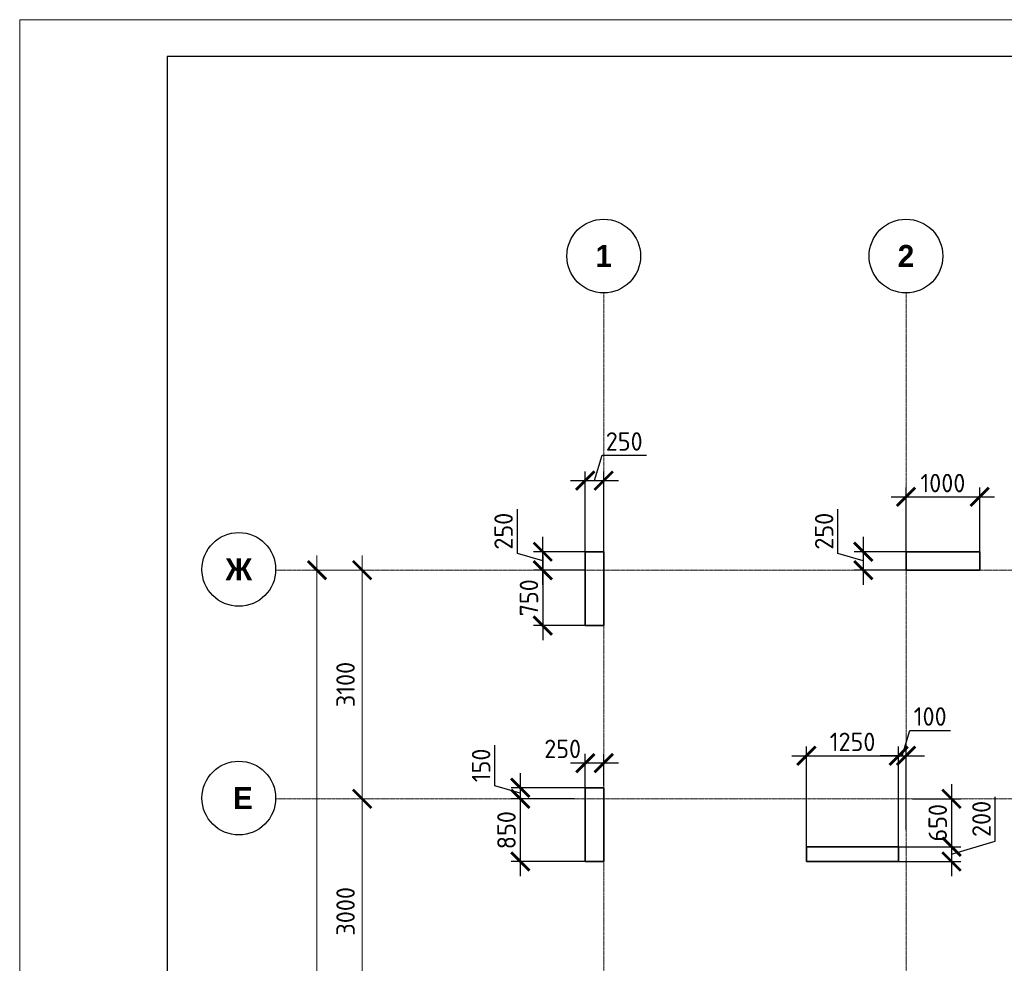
# Model space of a CAD drawing. Header units: millimetres. Extents: x 369815 to 1481759, y -423071 to -27917.
# Tile 3 of 256: x 436521 to 449875, y -367759 to -354966. Entities that reach past the tile are written whole.
import ezdxf

# ---------------------------------------------------------------- set-up
doc = ezdxf.new("R2010")
doc.units = ezdxf.units.MM
doc.linetypes.add('______5', pattern=[1100, 800, -100, 100, -100])
doc.linetypes.add('осевая', pattern=[50.8, 31.75, -6.35, 6.35, -6.35])
doc.layers.add('Колонна_ бетон', color=7, linetype='Continuous', lineweight=50, true_color=0xb4b496)
for name, color, linetype, lineweight in [('Оси', 40, '______5', 18), ('размер', 1, 'Continuous', 25), ('РАЗМЕРЫ', 1, 'Continuous', 9), ('ТОНКИЕ', 7, 'Continuous', 9)]:
    doc.layers.add(name, color=color, linetype=linetype, lineweight=lineweight)
doc.layers.add('ТОЛСТЫЕ_ОСНОВНЫЕ', color=6, linetype='Continuous')
doc.styles.add('Century Gothic', font='GOTHIC.TTF')
doc.styles.add('GOST-2.304_Type-B', font='GOST_Common.ttf')
doc.dimstyles.new('СПДС', dxfattribs={"dimscale": 100, "dimtxt": 2.5, "dimasz": 2.5, "dimexe": 1.25, "dimexo": 0, "dimtad": 1, "dimdec": 0, "dimtxsty": 'GOST-2.304_Type-B', "dimblk": 'ARCHTICK', "dimcen": 2.5, "dimdle": 2, "dimadec": 0, "dimazin": 2, "dimtfac": 0.75, "dimtdec": 0, "dimtmove": 1, "dimatfit": 3, "dimfxl": 1, "dimtolj": 1, "dimarcsym": 1})

# ---------------------------------------------------------------- blocks, each defined once
blk = doc.blocks.new('_ArchTick')
at = {"color": 0, "linetype": 'ByBlock', "const_width": 0.15}
blk.add_lwpolyline([(-0.5, -0.5), (0.5, 0.5)], dxfattribs=at)
blk = doc.blocks.new('*D2368')
at = {"color": 0, "lineweight": -2, "transparency": 16777216}
for p, q in [((979756, -14893), (979756, 1907)), ((979756, 1707), (979881, 1707)), ((979756, -14693), (979881, -14693))]:
    blk.add_line(p, q, dxfattribs=at)
at = {"layer": 'DEFPOINTS', "color": 0, "transparency": 16777216}
for p in [(979756, 1707), (979756, 1707), (979756, -14693)]:
    blk.add_point(p, dxfattribs=at)
at = {"color": 0, "lineweight": -2, "transparency": 16777216, "xscale": 250, "yscale": 250, "zscale": 250}
for p, rotation in [((979756, 1707), 90), ((979756, -14693), 270)]:
    blk.add_blockref('_ArchTick', p, dxfattribs=dict(at, rotation=rotation))
at = {"color": 0, "transparency": 16777216, "insert": (979531, -6851), "char_height": 250, "width": 104166.67, "attachment_point": 5, "rotation": 90, "style": 'GOST-2.304_Type-B'}
blk.add_mtext('\\A1;16400', dxfattribs=at)
blk = doc.blocks.new('NSY101')
at = {"color": 0, "linetype": 'ByBlock', "lineweight": -2}
blk.add_circle((0, 0), 50, dxfattribs=at)
blk = doc.blocks.new('СЛОЖНЫЙ_ОБЪЕКТ_0')
at = {"layer": 'Оси', "color": 16, "linetype": 'Continuous', "lineweight": 25, "transparency": 33554687, "xscale": 9.999999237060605, "yscale": 9.999999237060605, "zscale": 9.999999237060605}
blk.add_blockref('NSY101', (8813, -989), dxfattribs=at)
at = {"layer": 'Оси', "color": 16, "linetype": 'Continuous', "lineweight": 25, "transparency": 33554687, "insert": (8813, -989), "char_height": 300, "width": 385, "attachment_point": 5, "style": 'Century Gothic'}
blk.add_mtext('\\A1;{\\fCentury Gothic|i0|b1;\\H300.000000;\\W1.000000;\\C16;2}\\P', dxfattribs=at)
blk = doc.blocks.new('СЛОЖНЫЙ_ОБЪЕКТ_28')
at = {"layer": 'Оси', "color": 16, "linetype": 'Continuous', "lineweight": 25, "transparency": 33554687, "xscale": 9.999999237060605, "yscale": 9.999999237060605, "zscale": 9.999999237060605}
blk.add_blockref('NSY101', (-12319, -3597), dxfattribs=at)
at = {"layer": 'Оси', "color": 16, "linetype": 'Continuous', "lineweight": 25, "transparency": 33554687, "insert": (-12319, -3597), "char_height": 300, "width": 540, "attachment_point": 5, "style": 'Century Gothic'}
blk.add_mtext('\\A1;{\\fCentury Gothic|i0|b1;\\H300.000000;\\W1.000000;\\C16;Ж}\\P', dxfattribs=at)
blk = doc.blocks.new('СЛОЖНЫЙ_ОБЪЕКТ_43')
at = {"layer": 'Оси', "color": 16, "linetype": 'Continuous', "lineweight": 25, "transparency": 33554687, "xscale": 9.999999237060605, "yscale": 9.999999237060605, "zscale": 9.999999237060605}
blk.add_blockref('NSY101', (5133, -989), dxfattribs=at)
at = {"layer": 'Оси', "color": 16, "linetype": 'Continuous', "lineweight": 25, "transparency": 33554687, "insert": (5133, -989), "char_height": 300, "width": 385, "attachment_point": 5, "style": 'Century Gothic'}
blk.add_mtext('\\A1;{\\fCentury Gothic|i0|b1;\\H300.000000;\\W1.000000;\\C16;1}\\P', dxfattribs=at)
blk = doc.blocks.new('СЛОЖНЫЙ_ОБЪЕКТ_62')
at = {"layer": 'Оси', "color": 16, "linetype": 'Continuous', "lineweight": 25, "transparency": 33554687, "xscale": 9.999999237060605, "yscale": 9.999999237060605, "zscale": 9.999999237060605}
blk.add_blockref('NSY101', (-12319, -6697), dxfattribs=at)
at = {"layer": 'Оси', "color": 16, "linetype": 'Continuous', "lineweight": 25, "transparency": 33554687, "insert": (-12319, -6697), "char_height": 300, "width": 480, "attachment_point": 5, "style": 'Century Gothic'}
blk.add_mtext('\\A1;{\\fCentury Gothic|i0|b1;\\H300.000000;\\W1.000000;\\C16; Е}\\P', dxfattribs=at)
blk = doc.blocks.new('*D2353')
at = {"color": 0, "lineweight": -2, "transparency": 16777216}
for p, q in [((980369, -4593), (980369, -1193)), ((980369, -1393), (980494, -1393)), ((980369, -4393), (980494, -4393))]:
    blk.add_line(p, q, dxfattribs=at)
at = {"layer": 'DEFPOINTS', "color": 0, "transparency": 16777216}
for p in [(980369, -1393), (980369, -1393), (980369, -4393)]:
    blk.add_point(p, dxfattribs=at)
at = {"color": 0, "lineweight": -2, "transparency": 16777216, "xscale": 250, "yscale": 250, "zscale": 250}
for p, rotation in [((980369, -1393), 90), ((980369, -4393), 270)]:
    blk.add_blockref('_ArchTick', p, dxfattribs=dict(at, rotation=rotation))
at = {"color": 0, "transparency": 16777216, "insert": (980144, -2918), "char_height": 250, "width": 83333.33, "attachment_point": 5, "rotation": 90, "style": 'GOST-2.304_Type-B'}
blk.add_mtext('\\A1;3000', dxfattribs=at)
blk = doc.blocks.new('*D2354')
at = {"color": 0, "lineweight": -2, "transparency": 16777216}
for p, q in [((980369, -1593), (980369, 1907)), ((979945, 1707), (980494, 1707)), ((980369, -1393), (980494, -1393))]:
    blk.add_line(p, q, dxfattribs=at)
at = {"layer": 'DEFPOINTS', "color": 0, "transparency": 16777216}
for p in [(979945, 1707), (980369, 1707), (980369, -1393)]:
    blk.add_point(p, dxfattribs=at)
at = {"color": 0, "lineweight": -2, "transparency": 16777216, "xscale": 250, "yscale": 250, "zscale": 250}
for p, rotation in [((980369, 1707), 90), ((980369, -1393), 270)]:
    blk.add_blockref('_ArchTick', p, dxfattribs=dict(at, rotation=rotation))
at = {"color": 0, "transparency": 16777216, "insert": (980144, 157), "char_height": 250, "width": 83333.33, "attachment_point": 5, "rotation": 90, "style": 'GOST-2.304_Type-B'}
blk.add_mtext('\\A1;3100', dxfattribs=at)
blk = doc.blocks.new('*D1684')
at = {"layer": 'DEFPOINTS', "color": 0, "transparency": 16777216}
for p in [(444192, -365379, 360), (443311, -365529), (444047, -365529)]:
    blk.add_point(p, dxfattribs=at)
at = {"layer": 'РАЗМЕРЫ', "color": 0, "lineweight": -2, "transparency": 16777216}
for p, q in [((442967, -365351), (442967, -364801)), ((443311, -365179), (443311, -365729)), ((443311, -365454), (442967, -365351)), ((444192, -365379), (443186, -365379)), ((444047, -365529), (443186, -365529))]:
    blk.add_line(p, q, dxfattribs=at)
at = {"layer": 'РАЗМЕРЫ', "color": 0, "lineweight": -2, "transparency": 16777216, "xscale": 250, "yscale": 250, "zscale": 250}
for p, rotation in [((443311, -365379), 90), ((443311, -365529), 270)]:
    blk.add_blockref('_ArchTick', p, dxfattribs=dict(at, rotation=rotation))
at = {"layer": 'РАЗМЕРЫ', "color": 0, "transparency": 16777216, "insert": (442779, -365076), "char_height": 250, "attachment_point": 5, "rotation": 90, "style": 'GOST-2.304_Type-B'}
blk.add_mtext('\\A1;150', dxfattribs=at)
blk = doc.blocks.new('*D1685')
at = {"layer": 'DEFPOINTS', "color": 0, "transparency": 16777216}
for p in [(443802, -365529), (443311, -366379), (444192, -366379, 360)]:
    blk.add_point(p, dxfattribs=at)
at = {"layer": 'РАЗМЕРЫ', "color": 0, "lineweight": -2, "transparency": 16777216}
for p, q in [((443311, -365329), (443311, -366579)), ((443802, -365529), (443186, -365529)), ((444192, -366379), (443186, -366379))]:
    blk.add_line(p, q, dxfattribs=at)
at = {"layer": 'РАЗМЕРЫ', "color": 0, "lineweight": -2, "transparency": 16777216, "xscale": 250, "yscale": 250, "zscale": 250}
for p, rotation in [((443311, -365529), 90), ((443311, -366379), 270)]:
    blk.add_blockref('_ArchTick', p, dxfattribs=dict(at, rotation=rotation))
at = {"layer": 'РАЗМЕРЫ', "color": 0, "transparency": 16777216, "insert": (443123, -365954), "char_height": 250, "attachment_point": 5, "rotation": 90, "style": 'GOST-2.304_Type-B'}
blk.add_mtext('\\A1;850', dxfattribs=at)
blk = doc.blocks.new('*D1686')
at = {"layer": 'DEFPOINTS', "color": 0, "transparency": 16777216}
for p in [(448442, -364945), (447192, -366229), (448442, -366229)]:
    blk.add_point(p, dxfattribs=at)
at = {"layer": 'РАЗМЕРЫ', "color": 0, "lineweight": -2, "transparency": 16777216}
for p, q in [((447192, -366229), (447192, -364820)), ((448442, -366229), (448442, -364820)), ((446992, -364945), (448642, -364945))]:
    blk.add_line(p, q, dxfattribs=at)
at = {"layer": 'РАЗМЕРЫ', "color": 0, "lineweight": -2, "transparency": 16777216, "xscale": 250, "yscale": 250, "zscale": 250, "rotation": 180}
blk.add_blockref('_ArchTick', (447192, -364945), dxfattribs=at)
at = {"layer": 'РАЗМЕРЫ', "color": 0, "lineweight": -2, "transparency": 16777216, "xscale": 250, "yscale": 250, "zscale": 250}
blk.add_blockref('_ArchTick', (448442, -364945), dxfattribs=at)
at = {"layer": 'РАЗМЕРЫ', "color": 0, "transparency": 16777216, "insert": (447817, -364757), "char_height": 250, "attachment_point": 5, "style": 'GOST-2.304_Type-B'}
blk.add_mtext('\\A1;1250', dxfattribs=at)
blk = doc.blocks.new('*D1687')
at = {"layer": 'DEFPOINTS', "color": 0, "transparency": 16777216}
for p in [(448542, -364945), (448442, -365950), (448542, -365950)]:
    blk.add_point(p, dxfattribs=at)
at = {"layer": 'РАЗМЕРЫ', "color": 0, "lineweight": -2, "transparency": 16777216}
for p, q in [((448492, -364945), (448595, -364601)), ((448595, -364601), (449145, -364601)), ((448442, -365950), (448442, -364820)), ((448542, -365950), (448542, -364820)), ((448442, -364945), (448192, -364945)), ((448442, -364945), (448542, -364945)), ((448542, -364945), (448792, -364945))]:
    blk.add_line(p, q, dxfattribs=at)
at = {"layer": 'РАЗМЕРЫ', "color": 0, "lineweight": -2, "transparency": 16777216, "xscale": 250, "yscale": 250, "zscale": 250}
blk.add_blockref('_ArchTick', (448442, -364945), dxfattribs=at)
at = {"layer": 'РАЗМЕРЫ', "color": 0, "lineweight": -2, "transparency": 16777216, "xscale": 250, "yscale": 250, "zscale": 250, "rotation": 180}
blk.add_blockref('_ArchTick', (448542, -364945), dxfattribs=at)
at = {"layer": 'РАЗМЕРЫ', "color": 0, "transparency": 16777216, "insert": (448870, -364413), "char_height": 250, "attachment_point": 5, "style": 'GOST-2.304_Type-B'}
blk.add_mtext('\\A1;100', dxfattribs=at)
blk = doc.blocks.new('*D1688')
at = {"layer": 'DEFPOINTS', "color": 0, "transparency": 16777216}
for p in [(448628, -365529, -560), (448442, -366179, -200), (449159, -366179)]:
    blk.add_point(p, dxfattribs=at)
at = {"layer": 'РАЗМЕРЫ', "color": 0, "lineweight": -2, "transparency": 16777216}
for p, q in [((449159, -365329), (449159, -366379)), ((448628, -365529), (449284, -365529)), ((448442, -366179), (449284, -366179))]:
    blk.add_line(p, q, dxfattribs=at)
at = {"layer": 'РАЗМЕРЫ', "color": 0, "lineweight": -2, "transparency": 16777216, "xscale": 250, "yscale": 250, "zscale": 250}
for p, rotation in [((449159, -365529), 90), ((449159, -366179), 270)]:
    blk.add_blockref('_ArchTick', p, dxfattribs=dict(at, rotation=rotation))
at = {"layer": 'РАЗМЕРЫ', "color": 0, "transparency": 16777216, "insert": (448972, -365854), "char_height": 250, "attachment_point": 5, "rotation": 90, "style": 'GOST-2.304_Type-B'}
blk.add_mtext('\\A1;650', dxfattribs=at)
blk = doc.blocks.new('*D1689')
at = {"layer": 'DEFPOINTS', "color": 0, "transparency": 16777216}
for p in [(448714, -366179), (448402, -366379, -200), (449159, -366379)]:
    blk.add_point(p, dxfattribs=at)
at = {"layer": 'РАЗМЕРЫ', "color": 0, "lineweight": -2, "transparency": 16777216}
for p, q in [((449753, -366101), (449753, -365501)), ((449159, -365979), (449159, -366579)), ((449159, -366279), (449753, -366101)), ((448714, -366179), (449284, -366179)), ((448402, -366379), (449284, -366379))]:
    blk.add_line(p, q, dxfattribs=at)
at = {"layer": 'РАЗМЕРЫ', "color": 0, "lineweight": -2, "transparency": 16777216, "xscale": 250, "yscale": 250, "zscale": 250}
for p, rotation in [((449159, -366179), 90), ((449159, -366379), 270)]:
    blk.add_blockref('_ArchTick', p, dxfattribs=dict(at, rotation=rotation))
at = {"layer": 'РАЗМЕРЫ', "color": 0, "transparency": 16777216, "insert": (449565, -365801), "char_height": 250, "attachment_point": 5, "rotation": 90, "style": 'GOST-2.304_Type-B'}
blk.add_mtext('\\A1;200', dxfattribs=at)
blk = doc.blocks.new('*D1788')
at = {"layer": 'DEFPOINTS', "color": 0, "transparency": 16777216}
for p in [(444192, -365045), (444442, -365347), (444192, -365429, -200)]:
    blk.add_point(p, dxfattribs=at)
at = {"layer": 'размер', "color": 0, "lineweight": -2, "transparency": 16777216}
for p, q in [((444192, -365429), (444192, -364920)), ((444442, -365347), (444442, -364920)), ((444642, -365045), (443992, -365045))]:
    blk.add_line(p, q, dxfattribs=at)
at = {"layer": 'размер', "color": 0, "lineweight": -2, "transparency": 16777216, "xscale": 250, "yscale": 250, "zscale": 250, "rotation": 180}
blk.add_blockref('_ArchTick', (444192, -365045), dxfattribs=at)
at = {"layer": 'размер', "color": 0, "lineweight": -2, "transparency": 16777216, "xscale": 250, "yscale": 250, "zscale": 250}
blk.add_blockref('_ArchTick', (444442, -365045), dxfattribs=at)
at = {"layer": 'размер', "color": 0, "transparency": 16777216, "insert": (443885, -364852), "char_height": 250, "attachment_point": 5, "style": 'GOST-2.304_Type-B'}
blk.add_mtext('\\A1;250', dxfattribs=at)
blk = doc.blocks.new('*D1906')
at = {"layer": 'DEFPOINTS', "color": 0, "transparency": 16777216}
for p in [(443615, -362179), (444192, -362179, -560), (444192, -362429, -560)]:
    blk.add_point(p, dxfattribs=at)
at = {"layer": 'РАЗМЕРЫ', "color": 0, "lineweight": -2, "transparency": 16777216}
for p, q in [((443272, -362201), (443272, -361601)), ((443615, -362629), (443615, -361979)), ((443615, -362304), (443272, -362201)), ((444192, -362179), (443490, -362179)), ((444192, -362429), (443490, -362429))]:
    blk.add_line(p, q, dxfattribs=at)
at = {"layer": 'РАЗМЕРЫ', "color": 0, "lineweight": -2, "transparency": 16777216, "xscale": 250, "yscale": 250, "zscale": 250}
for p, rotation in [((443615, -362179), 90), ((443615, -362429), 270)]:
    blk.add_blockref('_ArchTick', p, dxfattribs=dict(at, rotation=rotation))
at = {"layer": 'РАЗМЕРЫ', "color": 0, "transparency": 16777216, "insert": (443084, -361901), "char_height": 250, "attachment_point": 5, "rotation": 90, "style": 'GOST-2.304_Type-B'}
blk.add_mtext('\\A1;250', dxfattribs=at)
blk = doc.blocks.new('*D1907')
at = {"layer": 'DEFPOINTS', "color": 0, "transparency": 16777216}
for p in [(444192, -362429, -560), (443615, -363179), (444192, -363179, -560)]:
    blk.add_point(p, dxfattribs=at)
at = {"layer": 'РАЗМЕРЫ', "color": 0, "lineweight": -2, "transparency": 16777216}
for p, q in [((443615, -362229), (443615, -363379)), ((444192, -362429), (443490, -362429)), ((444192, -363179), (443490, -363179))]:
    blk.add_line(p, q, dxfattribs=at)
at = {"layer": 'РАЗМЕРЫ', "color": 0, "lineweight": -2, "transparency": 16777216, "xscale": 250, "yscale": 250, "zscale": 250}
for p, rotation in [((443615, -362429), 90), ((443615, -363179), 270)]:
    blk.add_blockref('_ArchTick', p, dxfattribs=dict(at, rotation=rotation))
at = {"layer": 'РАЗМЕРЫ', "color": 0, "transparency": 16777216, "insert": (443428, -362804), "char_height": 250, "attachment_point": 5, "rotation": 90, "style": 'GOST-2.304_Type-B'}
blk.add_mtext('\\A1;750', dxfattribs=at)
blk = doc.blocks.new('*D1908')
at = {"layer": 'DEFPOINTS', "color": 0, "transparency": 16777216}
for p in [(444442, -361215), (444192, -362179), (444442, -362179, -560)]:
    blk.add_point(p, dxfattribs=at)
at = {"layer": 'РАЗМЕРЫ', "color": 0, "lineweight": -2, "transparency": 16777216}
for p, q in [((444317, -361215), (444420, -360871)), ((444420, -360871), (445020, -360871)), ((444192, -362179), (444192, -361090)), ((444442, -362179), (444442, -361090)), ((443992, -361215), (444642, -361215))]:
    blk.add_line(p, q, dxfattribs=at)
at = {"layer": 'РАЗМЕРЫ', "color": 0, "lineweight": -2, "transparency": 16777216, "xscale": 250, "yscale": 250, "zscale": 250, "rotation": 180}
blk.add_blockref('_ArchTick', (444192, -361215), dxfattribs=at)
at = {"layer": 'РАЗМЕРЫ', "color": 0, "lineweight": -2, "transparency": 16777216, "xscale": 250, "yscale": 250, "zscale": 250}
blk.add_blockref('_ArchTick', (444442, -361215), dxfattribs=at)
at = {"layer": 'РАЗМЕРЫ', "color": 0, "transparency": 16777216, "insert": (444720, -360684), "char_height": 250, "attachment_point": 5, "style": 'GOST-2.304_Type-B'}
blk.add_mtext('\\A1;250', dxfattribs=at)
blk = doc.blocks.new('*D1909')
at = {"layer": 'DEFPOINTS', "color": 0, "transparency": 16777216}
for p in [(449542, -361435), (448542, -362179, -560), (449542, -362179, -560)]:
    blk.add_point(p, dxfattribs=at)
at = {"layer": 'РАЗМЕРЫ', "color": 0, "lineweight": -2, "transparency": 16777216}
for p, q in [((448542, -362179), (448542, -361310)), ((449542, -362179), (449542, -361310)), ((448342, -361435), (449742, -361435))]:
    blk.add_line(p, q, dxfattribs=at)
at = {"layer": 'РАЗМЕРЫ', "color": 0, "lineweight": -2, "transparency": 16777216, "xscale": 250, "yscale": 250, "zscale": 250, "rotation": 180}
blk.add_blockref('_ArchTick', (448542, -361435), dxfattribs=at)
at = {"layer": 'РАЗМЕРЫ', "color": 0, "lineweight": -2, "transparency": 16777216, "xscale": 250, "yscale": 250, "zscale": 250}
blk.add_blockref('_ArchTick', (449542, -361435), dxfattribs=at)
at = {"layer": 'РАЗМЕРЫ', "color": 0, "transparency": 16777216, "insert": (449042, -361248), "char_height": 250, "attachment_point": 5, "style": 'GOST-2.304_Type-B'}
blk.add_mtext('\\A1;1000', dxfattribs=at)
blk = doc.blocks.new('*D1910')
at = {"layer": 'DEFPOINTS', "color": 0, "transparency": 16777216}
for p in [(448760, -362179, -560), (447963, -362429), (448698, -362429, -560)]:
    blk.add_point(p, dxfattribs=at)
at = {"layer": 'РАЗМЕРЫ', "color": 0, "lineweight": -2, "transparency": 16777216}
for p, q in [((447619, -362201), (447619, -361601)), ((447963, -361979), (447963, -362629)), ((447963, -362304), (447619, -362201)), ((448760, -362179), (447838, -362179)), ((448698, -362429), (447838, -362429))]:
    blk.add_line(p, q, dxfattribs=at)
at = {"layer": 'РАЗМЕРЫ', "color": 0, "lineweight": -2, "transparency": 16777216, "xscale": 250, "yscale": 250, "zscale": 250}
for p, rotation in [((447963, -362179), 90), ((447963, -362429), 270)]:
    blk.add_blockref('_ArchTick', p, dxfattribs=dict(at, rotation=rotation))
at = {"layer": 'РАЗМЕРЫ', "color": 0, "transparency": 16777216, "insert": (447432, -361901), "char_height": 250, "attachment_point": 5, "rotation": 90, "style": 'GOST-2.304_Type-B'}
blk.add_mtext('\\A1;250', dxfattribs=at)
blk = doc.blocks.new('*U133')
at = {"layer": 'ТОЛСТЫЕ_ОСНОВНЫЕ', "color": 6}
blk.add_lwpolyline([(20, 5), (589, 5), (589, 415), (20, 415)], close=True, dxfattribs=at)
at = {"layer": 'ТОНКИЕ'}
blk.add_lwpolyline([(0, 0), (594, 0), (594, 420), (0, 420)], close=True, dxfattribs=at)
blk = doc.blocks.new('оси2')
at = {"layer": 'Оси', "color": 16, "linetype": 'осевая', "lineweight": 0, "ltscale": 0.5, "transparency": 33554687}
for p, q in [((983645.5, 5465.4), (983645.8, -20755.1)), ((987745.5, 5465.4), (987745.5, -20739.3)), ((979200, 1707.1), (1032582.1, 1707.1)), ((979200, -1392.9), (1032582.1, -1392.9))]:
    blk.add_line(p, q, dxfattribs=at)
at = {"layer": 'Оси', "color": 16, "linetype": 'Continuous', "lineweight": 25, "transparency": 33554687}
for name, p in [('СЛОЖНЫЙ_ОБЪЕКТ_43', (978512.5, 6954.9)), ('СЛОЖНЫЙ_ОБЪЕКТ_0', (978932, 6954.9)), ('СЛОЖНЫЙ_ОБЪЕКТ_28', (991015, 5314)), ('СЛОЖНЫЙ_ОБЪЕКТ_62', (991015, 5314))]:
    blk.add_blockref(name, p, dxfattribs=at)
for base, p1, p2, picture, middle in [((979756.2, 1707.1), (979756.2, -14692.9), (979756.2, 1707.1), '*D2368', (979756.2, -6851.5)), ((980368.8, 1707.1), (980368.8, -1392.9), (979945.2, 1707.1), '*D2354', (980368.8, 157.1)), ((980368.8, -1392.9), (980368.8, -4392.9), (980368.8, -1392.9), '*D2353', (980368.8, -2918))]:
    dim = blk.add_linear_dim(base=base, p1=p1, p2=p2, angle=90, dimstyle='СПДС', override={"dimgap": 1})
    dim.commit()
    dim.dimension.update_dxf_attribs({"geometry": picture, "text_midpoint": middle, "dimtype": 160})

msp = doc.modelspace()

# ---------------------------------------------------------------- linework, layer by layer
at = {"layer": 'Колонна_ бетон', "color": 180, "linetype": 'Continuous', "lineweight": 35, "transparency": 33554687}
for p, q in [((444191.9, -366378.9, -200), (444191.9, -365378.9, -200)), ((444191.9, -365378.9, -200), (444442.1, -365378.9, -560)), ((444442.1, -365378.9, -400), (444442.1, -366378.9, -400)), ((447191.9, -366178.9, -200), (447191.9, -366378.9, -200)), ((447191.9, -366178.9, -200), (448441.9, -366178.9, -200)), ((448441.9, -366178.9, -200), (448441.9, -366378.9, -200)), ((444442.1, -366378.9, -200), (444191.9, -366378.9, -200)), ((447191.9, -366378.9, -200), (448441.9, -366378.9, -200))]:
    msp.add_line(p, q, dxfattribs=at)
at = {"layer": 'Колонна_ бетон', "color": 180, "linetype": 'Continuous', "lineweight": 35, "transparency": 33554687, "elevation": -560}
for points in [[(444192, -362178.9), (444442, -362178.9), (444442, -363178.9), (444192, -363178.9)], [(448542, -362178.9), (449542, -362178.9), (449542, -362428.9), (448542, -362428.9)]]:
    msp.add_lwpolyline(points, close=True, dxfattribs=at)

# ---------------------------------------------------------------- block references
at = {"xscale": 100, "yscale": 100, "zscale": 100}
msp.add_blockref('*U133', (436520.8, -396966.1, 3100), dxfattribs=at)
at = {"layer": 'РАЗМЕРЫ'}
msp.add_blockref('оси2', (-539203.5, -364136, -560), dxfattribs=at)

# ---------------------------------------------------------------- dimensions: what is measured, and where the dimension line sits
at = {"layer": 'размер', "color": 146, "true_color": 0x006272}
dim = msp.add_linear_dim(base=(444192, -365044.6, -360), p1=(444442.1, -365347, -360), p2=(444192, -365428.9, -560), dimstyle='СПДС', dxfattribs=at)
dim.commit()
dim.dimension.update_dxf_attribs({"geometry": '*D1788', "text_midpoint": (443884.6, -365040, -360), "dimtype": 160})
at = {"layer": 'РАЗМЕРЫ', "color": 146}
for base, p1, p2, picture, middle in [((444442, -361215.2), (444192, -362178.9), (444442, -362178.9, -560), '*D1908', (444482.6, -360684)), ((449542, -361435.3), (448542, -362178.9, -560), (449542, -362178.9, -560), '*D1909', (449042, -361247.8))]:
    dim = msp.add_linear_dim(base=base, p1=p1, p2=p2, dimstyle='СПДС', dxfattribs=at)
    dim.commit()
    dim.dimension.update_dxf_attribs({"geometry": picture, "text_midpoint": middle})
for base, p1, p2, picture, middle in [((443615.4, -362178.9), (444192, -362428.9, -560), (444192, -362178.9, -560), '*D1906', (443084.2, -362138.2)), ((447963.2, -362428.9), (448760.1, -362178.9, -560), (448697.9, -362428.9, -560), '*D1910', (447431.9, -362138.2)), ((443615.4, -363178.9), (444192, -362428.9, -560), (444192, -363178.9, -560), '*D1907', (443427.9, -362803.9))]:
    dim = msp.add_linear_dim(base=base, p1=p1, p2=p2, angle=90, dimstyle='СПДС', dxfattribs=at)
    dim.commit()
    dim.dimension.update_dxf_attribs({"geometry": picture, "text_midpoint": middle})
at = {"layer": 'РАЗМЕРЫ', "color": 146, "true_color": 0x006272}
for base, p1, p2, picture, middle in [((448541.9, -364944.5), (448442, -365950), (448541.9, -365950), '*D1687', (448657.6, -364413.3)), ((448442, -364944.5), (447192, -366228.9), (448442, -366228.9), '*D1686', (447817, -364757))]:
    dim = msp.add_linear_dim(base=base, p1=p1, p2=p2, dimstyle='СПДС', override={"dimtofl": 0}, dxfattribs=at)
    dim.commit()
    dim.dimension.update_dxf_attribs({"geometry": picture, "text_midpoint": middle})
for base, p1, p2, picture, middle in [((443310.6, -365528.9, -560), (444192, -365378.9, -200), (444046.6, -365528.9, -560), '*D1684', (442779.4, -365288.2, -560)), ((443310.6, -366378.9, -560), (443802.1, -365528.9, -560), (444192, -366378.9, -200), '*D1685', (443123.1, -365953.9, -560)), ((449159.1, -366178.9), (448627.9, -365528.9, -560), (448442, -366178.9, -200), '*D1688', (448971.6, -365853.9)), ((449159.1, -366378.9), (448714.1, -366178.9), (448401.7, -366378.9, -200), '*D1689', (449565.4, -366038.2))]:
    dim = msp.add_linear_dim(base=base, p1=p1, p2=p2, angle=90, dimstyle='СПДС', override={"dimtofl": 0}, dxfattribs=at)
    dim.commit()
    dim.dimension.update_dxf_attribs({"geometry": picture, "text_midpoint": middle})

doc.saveas('drawing.dxf')
